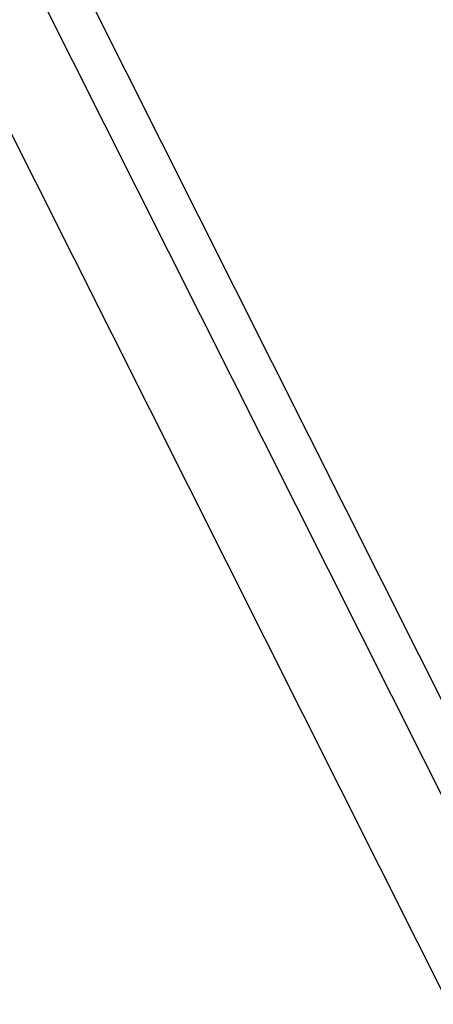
# Model space of a CAD drawing. Header units: feet. Extents: x -79 to 198, y -22 to 181.
# Tile 246 of 256: x 133.87 to 135.35, y 122.18 to 125.72. Entities that reach past the tile are written whole.
import ezdxf

# ---------------------------------------------------------------- set-up
doc = ezdxf.new("R2010")
doc.units = ezdxf.units.FT
doc.layers.add('A-LINEA', color=7, linetype='CONTINUOUS')

msp = doc.modelspace()

# ---------------------------------------------------------------- linework, layer by layer
at = {"layer": 'A-LINEA'}
for p, q in [((142.471, 109.1644), (118.664, 156.5455)), ((142.471, 109.1644), (118.664, 156.5455)), ((142.471, 109.1644), (118.664, 156.5455)), ((142.3125, 109.1409), (118.552, 156.4218)), ((141.9822, 109.0957), (118.3186, 156.1837))]:
    msp.add_line(p, q, dxfattribs=at)

doc.saveas('drawing.dxf')
